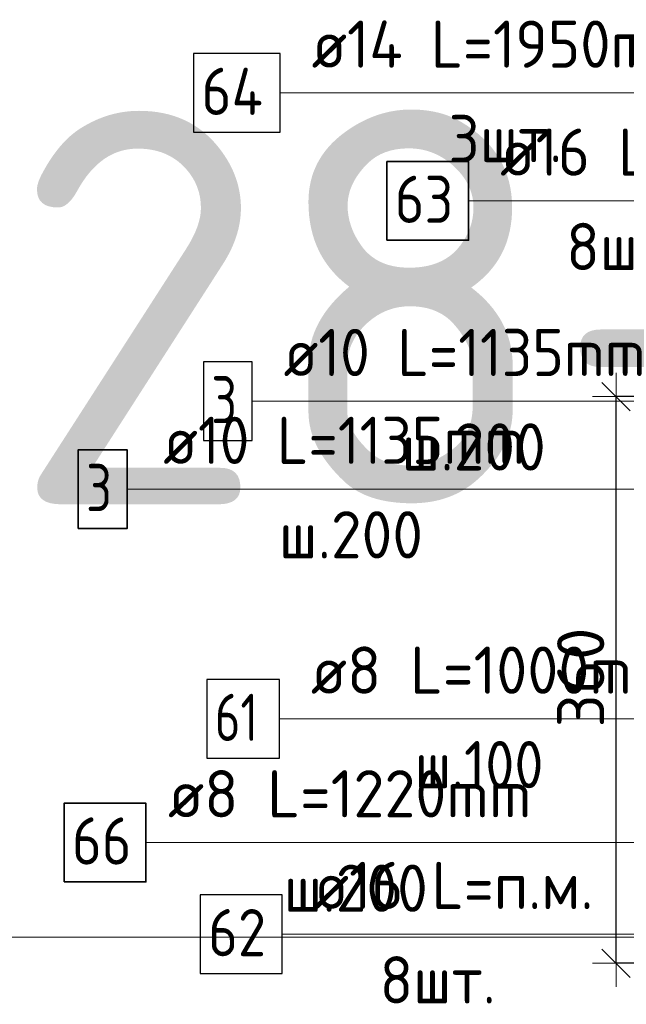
# Model space of a CAD drawing. Header units: metres. Extents: x -38 to 97, y -15 to 21.
# Tile 78 of 132: x 71.721 to 72.107, y 5.229 to 5.855. Entities that reach past the tile are written whole.
import ezdxf

# ---------------------------------------------------------------- set-up
doc = ezdxf.new("R2010")
doc.units = ezdxf.units.M
doc.header["$PDMODE"] = 65
for name, color, linetype, lineweight in [('XR$3$Арм.стержн. Арматура края', 96, 'Continuous', 35), ('XR$3$Арм.стержн. Доп. арматура', 180, 'Continuous', 35), ('XR$3$Арм.стержн. Хомут', 240, 'Continuous', 35), ('XR$3$Арм.стержн.горизонт. 1', 180, 'Continuous', 35), ('XR$5$Арм.стержн. Арматура края', 96, 'Continuous', 35), ('XR$5$Арм.стержн. Хомут', 240, 'Continuous', 35), ('XR$5$Арм.стержн.горизонт. 1', 180, 'Continuous', 35), ('XR$5$Размерная линия (1)', 7, 'Continuous', 13)]:
    doc.layers.add(name, color=color, linetype=linetype, lineweight=lineweight)
doc.styles.add('ISOCPEUR', font='txt')
doc.dimstyles.new('DIMSTYLE_24', dxfattribs={"dimtxt": 0.03, "dimasz": 0.03, "dimexe": 0, "dimexo": 0, "dimgap": 0.015, "dimtad": 2, "dimdec": 0, "dimlfac": 1000, "dimrnd": 5, "dimzin": 12, "dimdsep": 46, "dimtxsty": 'ISOCPEUR', "dimblk1": 'ALL_ML_STRICH', "dimblk2": 'ALL_ML_STRICH', "dimsah": 1, "dimcen": 0, "dimclrd": 7, "dimclre": 256, "dimclrt": 7, "dimadec": 0, "dimazin": 0, "dimtfac": 1, "dimtdec": 0, "dimtix": 1, "dimtmove": 2, "dimatfit": 3, "dimfxl": 0, "dimtzin": 0, "dimlwd": 0, "dimlwe": -3, "dimarcsym": 0})

# ---------------------------------------------------------------- blocks, each defined once
blk = doc.blocks.new('ALL_ML_STRICH')
at = {"color": 0, "linetype": 'ByBlock', "lineweight": -2}
for p, q in [((0, -0.5), (0, 0.5)), ((-0.3, -0.3), (0.3, 0.3)), ((-1, 0), (0.5, 0))]:
    blk.add_line(p, q, dxfattribs=at)
blk = doc.blocks.new('*D877')
at = {"layer": 'DEFPOINTS', "color": 7, "linetype": 'Continuous', "lineweight": 13, "transparency": 33554687}
for p in [(72.23488, 5.61517), (72.10014, 5.25517), (72.23488, 5.25517)]:
    blk.add_point(p, dxfattribs=at)
at = {"layer": 'XR$5$Размерная линия (1)', "color": 9, "linetype": 'Continuous', "lineweight": -2, "true_color": 0xc7c7c7, "transparency": 33554687}
for p, q in [((72.21488, 5.61517), (72.10014, 5.61517)), ((72.21488, 5.25517), (72.10014, 5.25517))]:
    blk.add_line(p, q, dxfattribs=at)
at = {"layer": 'XR$5$Размерная линия (1)', "color": 7, "linetype": 'Continuous', "lineweight": -2, "transparency": 33554687}
blk.add_line((72.10014, 5.25517), (72.10014, 5.61517), dxfattribs=at)
at = {"layer": 'XR$5$Размерная линия (1)', "color": 7, "linetype": 'Continuous', "lineweight": 13, "transparency": 33554687, "xscale": 0.03, "yscale": 0.03, "zscale": 0.03}
for p, rotation in [((72.10014, 5.61517), 90), ((72.10014, 5.25517), 270)]:
    blk.add_blockref('ALL_ML_STRICH', p, dxfattribs=dict(at, rotation=rotation))
at = {"layer": 'XR$5$Размерная линия (1)', "color": 7, "linetype": 'Continuous', "lineweight": 13, "transparency": 33554687, "insert": (72.07764, 5.43667), "char_height": 0.03, "width": 0.09, "attachment_point": 5, "rotation": 90, "style": 'ISOCPEUR'}
blk.add_mtext('\\A1;{360}', dxfattribs=at)

msp = doc.modelspace()

# ---------------------------------------------------------------- linework, layer by layer
at = {"color": 7, "linetype": 'Continuous', "lineweight": 13, "transparency": 33554687}
msp.add_line((86.41979, 5.27171), (67.91979, 5.27171), dxfattribs=at)
at = {"layer": 'XR$3$Арм.стержн. Арматура края', "color": 7, "linetype": 'Continuous', "lineweight": 13, "transparency": 33554687}
msp.add_line((71.86884, 5.61217), (72.17584, 5.61217), dxfattribs=at)
at = {"layer": 'XR$3$Арм.стержн. Арматура края', "color": 7, "linetype": 'Continuous', "lineweight": 25, "transparency": 33554687}
msp.add_lwpolyline([(71.83784, 5.58717), (71.86884, 5.58717), (71.86884, 5.63717), (71.83784, 5.63717), (71.83784, 5.58717)], dxfattribs=at)
at = {"layer": 'XR$3$Арм.стержн. Доп. арматура', "color": 7, "linetype": 'Continuous', "lineweight": 13, "transparency": 33554687}
msp.add_line((71.88664, 5.80808), (72.20264, 5.80808), dxfattribs=at)
at = {"layer": 'XR$3$Арм.стержн. Доп. арматура', "color": 7, "linetype": 'Continuous', "lineweight": 25, "transparency": 33554687}
msp.add_lwpolyline([(71.83164, 5.78308), (71.88664, 5.78308), (71.88664, 5.83308), (71.83164, 5.83308), (71.83164, 5.78308)], dxfattribs=at)
at = {"layer": 'XR$3$Арм.стержн. Хомут', "color": 7, "linetype": 'Continuous', "lineweight": 13, "transparency": 33554687}
msp.add_line((71.88614, 5.41033), (72.16914, 5.41033), dxfattribs=at)
at = {"layer": 'XR$3$Арм.стержн. Хомут', "color": 7, "linetype": 'Continuous', "lineweight": 25, "transparency": 33554687}
msp.add_lwpolyline([(71.84014, 5.38533), (71.88614, 5.38533), (71.88614, 5.43533), (71.84014, 5.43533), (71.84014, 5.38533)], dxfattribs=at)
at = {"layer": 'XR$3$Арм.стержн.горизонт. 1', "color": 7, "linetype": 'Continuous', "lineweight": 13, "transparency": 33554687}
msp.add_line((71.88791, 5.27357), (72.11391, 5.27357), dxfattribs=at)
at = {"layer": 'XR$3$Арм.стержн.горизонт. 1', "color": 7, "linetype": 'Continuous', "lineweight": 25, "transparency": 33554687}
msp.add_lwpolyline([(71.83591, 5.24857), (71.88791, 5.24857), (71.88791, 5.29857), (71.83591, 5.29857), (71.83591, 5.24857)], dxfattribs=at)
at = {"layer": 'XR$5$Арм.стержн. Арматура края', "color": 7, "linetype": 'Continuous', "lineweight": 13, "transparency": 33554687}
for p, q in [((71.78933, 5.55634), (72.09933, 5.55634)), ((72.09933, 5.55634), (72.25996, 5.55634))]:
    msp.add_line(p, q, dxfattribs=at)
at = {"layer": 'XR$5$Арм.стержн. Арматура края', "color": 7, "linetype": 'Continuous', "lineweight": 35, "transparency": 33554687}
msp.add_lwpolyline([(71.75833, 5.53134), (71.78933, 5.53134), (71.78933, 5.58134), (71.75833, 5.58134), (71.75833, 5.53134)], dxfattribs=at)
at = {"layer": 'XR$5$Арм.стержн. Хомут', "color": 7, "linetype": 'Continuous', "lineweight": 13, "transparency": 33554687}
for p, q in [((71.80138, 5.3318), (72.09338, 5.3318)), ((72.09338, 5.3318), (72.26292, 5.3318))]:
    msp.add_line(p, q, dxfattribs=at)
at = {"layer": 'XR$5$Арм.стержн. Хомут', "color": 7, "linetype": 'Continuous', "lineweight": 35, "transparency": 33554687}
msp.add_lwpolyline([(71.74938, 5.3068), (71.80138, 5.3068), (71.80138, 5.3568), (71.74938, 5.3568), (71.74938, 5.3068)], dxfattribs=at)
at = {"layer": 'XR$5$Арм.стержн.горизонт. 1', "color": 7, "linetype": 'Continuous', "lineweight": 13, "transparency": 33554687}
msp.add_line((72.00644, 5.73948), (72.23244, 5.73948), dxfattribs=at)
at = {"layer": 'XR$5$Арм.стержн.горизонт. 1', "color": 7, "linetype": 'Continuous', "lineweight": 35, "transparency": 33554687}
msp.add_lwpolyline([(71.95444, 5.71448), (72.00644, 5.71448), (72.00644, 5.76448), (71.95444, 5.76448), (71.95444, 5.71448)], dxfattribs=at)

# ---------------------------------------------------------------- texts
at = {"color": 7, "linetype": 'Continuous', "lineweight": 35, "transparency": 33554687, "insert": (70.35063, 5.54671), "char_height": 0.25, "width": 2.7437149, "attachment_point": 7, "style": 'ISOCPEUR'}
msp.add_mtext('\\W0.96;ГОСТ 34028-2016', dxfattribs=at)
at = {"layer": 'XR$3$Арм.стержн. Арматура края', "color": 7, "linetype": 'Continuous', "lineweight": 25, "transparency": 33554687, "char_height": 0.03, "attachment_point": 7, "style": 'ISOCPEUR'}
for s, insert, width in [('\\W0.92;ø10 L=1135mm ', (71.88884, 5.62817), 0.2806692), ('\\W0.78;3', (71.84284, 5.59817), 0.0326407), ('\\W0.95;ш.200 ', (71.96384, 5.56817), 0.1311995)]:
    msp.add_mtext(s, dxfattribs=dict(at, insert=insert, width=width))
at = {"layer": 'XR$3$Арм.стержн. Доп. арматура', "color": 7, "linetype": 'Continuous', "lineweight": 25, "transparency": 33554687, "char_height": 0.03, "attachment_point": 7, "style": 'ISOCPEUR'}
for s, insert, width in [('\\W0.94;ø14 L=1950mm ', (71.90664, 5.82408), 0.2899763), ('\\W0.88;64', (71.83664, 5.79408), 0.0581992), ('\\W0.94;3шт. ', (71.99364, 5.76408), 0.1161286)]:
    msp.add_mtext(s, dxfattribs=dict(at, insert=insert, width=width))
at = {"layer": 'XR$3$Арм.стержн. Хомут', "color": 7, "linetype": 'Continuous', "lineweight": 25, "transparency": 33554687, "char_height": 0.03, "attachment_point": 7, "style": 'ISOCPEUR'}
for s, insert, width in [('\\W0.96;ø8 L=1000mm ', (71.90614, 5.42633), 0.2722217), ('\\W0.75;61', (71.84514, 5.39633), 0.0472281), ('\\W0.90;ш.100 ', (71.97214, 5.36633), 0.1244867)]:
    msp.add_mtext(s, dxfattribs=dict(at, insert=insert, width=width))
at = {"layer": 'XR$3$Арм.стержн.горизонт. 1', "color": 7, "linetype": 'Continuous', "lineweight": 25, "transparency": 33554687, "char_height": 0.03, "attachment_point": 7, "style": 'ISOCPEUR'}
for s, insert, width in [('\\W0.94;ø16 L=п.м.', (71.90791, 5.28957), 0.1999832), ('\\W0.87;62', (71.84091, 5.25957), 0.0550812), ('\\W0.94;8шт. ', (71.94991, 5.22957), 0.1161286)]:
    msp.add_mtext(s, dxfattribs=dict(at, insert=insert, width=width))
at = {"layer": 'XR$5$Арм.стержн. Арматура края', "color": 7, "linetype": 'Continuous', "lineweight": 25, "transparency": 33554687, "char_height": 0.03, "attachment_point": 7, "style": 'ISOCPEUR'}
for s, insert, width in [('\\W0.92;ø10 L=1135mm ', (71.81233, 5.57234), 0.2806692), ('\\W0.78;3', (71.76333, 5.54234), 0.0326407), ('\\W0.95;ш.200 ', (71.88583, 5.51234), 0.1311997)]:
    msp.add_mtext(s, dxfattribs=dict(at, insert=insert, width=width))
at = {"layer": 'XR$5$Арм.стержн. Хомут', "color": 7, "linetype": 'Continuous', "lineweight": 25, "transparency": 33554687, "char_height": 0.03, "attachment_point": 7, "style": 'ISOCPEUR'}
for s, insert, width in [('\\W0.96;ø8 L=1220mm ', (71.81538, 5.3478), 0.2722217), ('\\W0.87;66', (71.75438, 5.3178), 0.0550812), ('\\W0.95;ш.200 ', (71.88888, 5.2878), 0.1311997)]:
    msp.add_mtext(s, dxfattribs=dict(at, insert=insert, width=width))
at = {"layer": 'XR$5$Арм.стержн.горизонт. 1', "color": 7, "linetype": 'Continuous', "lineweight": 25, "transparency": 33554687, "char_height": 0.03, "attachment_point": 7, "style": 'ISOCPEUR'}
for s, insert, width in [('\\W0.94;ø16 L=п.м.', (72.02644, 5.75548), 0.1999832), ('\\W0.87;63', (71.95944, 5.72548), 0.0550812), ('\\W0.94;8шт. ', (72.06844, 5.69548), 0.1161286)]:
    msp.add_mtext(s, dxfattribs=dict(at, insert=insert, width=width))

# ---------------------------------------------------------------- dimensions: what is measured, and where the dimension line sits
at = {"layer": 'XR$5$Размерная линия (1)', "color": 7, "linetype": 'Continuous', "lineweight": 13, "transparency": 33554687}
dim = msp.add_linear_dim(base=(72.10014, 5.61517), p1=(72.21488, 5.25517), p2=(72.21488, 5.61517), angle=90, dimstyle='DIMSTYLE_24', override={"dimpost": '<>', "dimclrd": 7, "dimclre": 9, "dimclrt": 7, "dimlwd": 0, "dimlwe": 65533}, dxfattribs=at)
dim.commit()
dim.dimension.update_dxf_attribs({"geometry": '*D877', "text_midpoint": (72.07764, 5.43667), "dimtype": 160})

doc.saveas('drawing.dxf')
